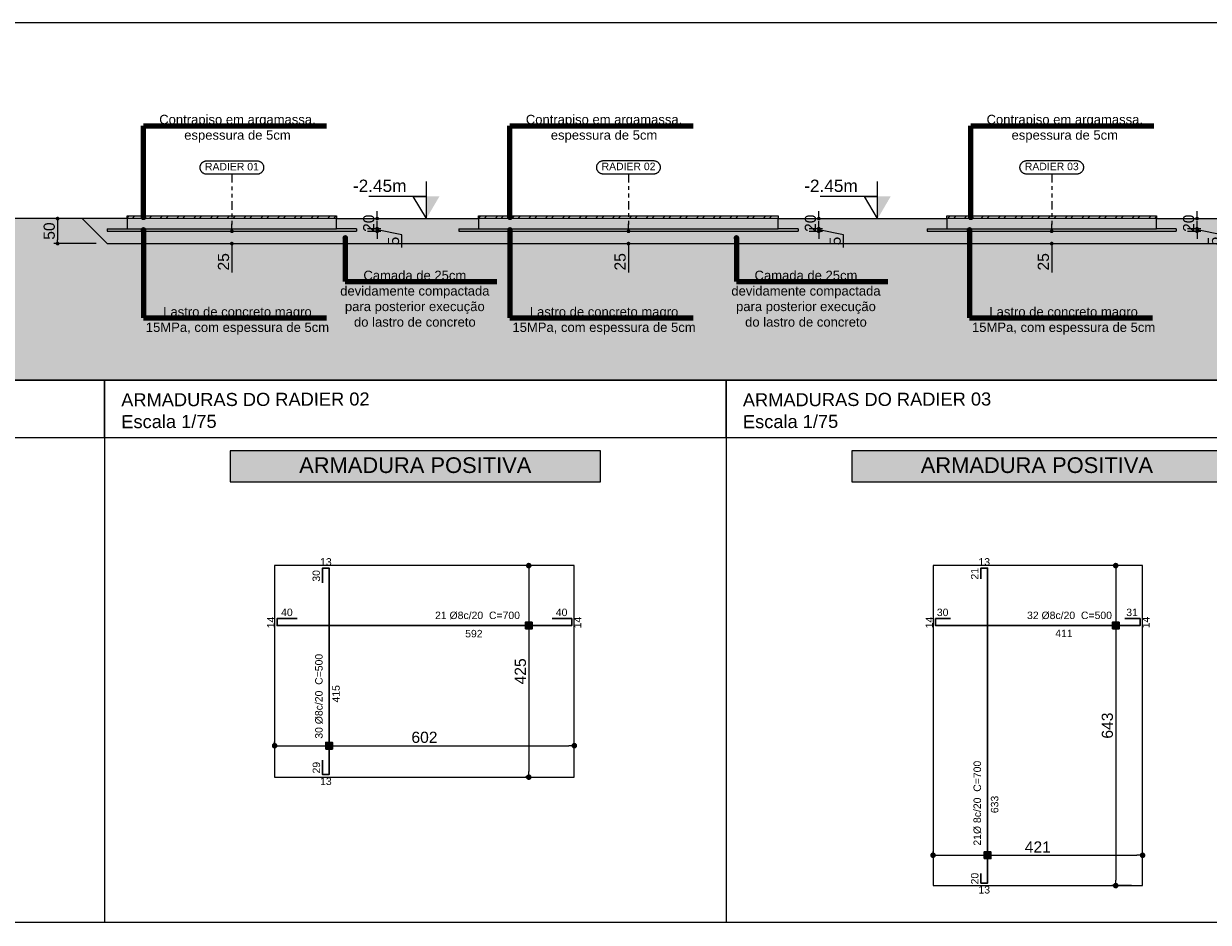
# Model space of a CAD drawing. Header units: millimetres. Extents: x 83 to 471, y -739 to 93.
# Tile 156 of 185: x 111 to 143, y -66 to -42. Entities that reach past the tile are written whole.
import ezdxf
from ezdxf.enums import TextEntityAlignment as Align

# ---------------------------------------------------------------- set-up
doc = ezdxf.new("R2010")
doc.units = ezdxf.units.MM
doc.linetypes.add('CYPE_RAYAPUNTOPUNTO', pattern=[0.45, 0.225, -0.075, 0, -0.075, 0, -0.075])
for name, color, linetype, lineweight in [('.', 7, 'Continuous', 5), ('__MAGNUS.Cota', 30, 'Continuous', 9), ('CORTE - RAMPA', 7, 'Continuous', 0), ('CORTE_COTAS_DAS_PLANTAS', 7, 'Continuous', 9), ('COTAS', 250, 'Continuous', 5), ('FUN_COTAS', 7, 'Continuous', 0), ('FUN_DES_ARMADURAS', 7, 'Continuous', 0), ('FUN_GEOMETRIA', 7, 'Continuous', 0), ('FUN_TXT_ARMADURAS', 7, 'Continuous', 0), ('LJ_HATCH', 7, 'Continuous', 0), ('PECA_COMPLETA', 7, 'Continuous', 0)]:
    doc.layers.add(name, color=color, linetype=linetype, lineweight=lineweight)
doc.layers.add('PGCR_Arq_TEXTO', color=7, linetype='Continuous')
doc.layers.add('Selo', color=7, linetype='Continuous')
doc.styles.add('Arial', font='arial.ttf')
doc.dimstyles.new('Copy of UM_75.000000', dxfattribs={"dimtxt": 0.3, "dimasz": 0.15, "dimexe": 0.1, "dimexo": 0.3, "dimgap": 0.07, "dimtad": 1, "dimdec": 0, "dimlfac": 75, "dimzin": 0, "dimdsep": 46, "dimtxsty": 'Arial', "dimblk": 'DOT', "dimcen": 0.09, "dimdle": 0.1, "dimclrd": 30, "dimclre": 30, "dimclrt": 7, "dimadec": 1, "dimazin": 2, "dimtfac": 1, "dimtdec": 0, "dimtofl": 0, "dimtmove": 0, "dimatfit": 3, "dimldrblk": 'DOT', "dimfxl": 1, "dimtolj": 1, "dimarcsym": 0})

# ---------------------------------------------------------------- blocks, each defined once
blk = doc.blocks.new('_DOT')
at = {"layer": '__MAGNUS.Cota', "linetype": 'ByBlock'}
blk.add_line((-0.5, 0), (-1, 0), dxfattribs=at)
at = {"layer": '__MAGNUS.Cota', "linetype": 'ByBlock', "const_width": 0.5}
blk.add_lwpolyline([(-0.25, 0, 1), (0.25, 0, 1)], format="xyb", close=True, dxfattribs=at)
blk = doc.blocks.new('*D645')
at = {"layer": 'COTAS', "color": 30, "lineweight": -2}
for p, q in [((112.388, -47.615), (111.926, -47.615)), ((112.026, -47.715), (112.026, -48.185)), ((113.058, -48.285), (111.926, -48.285))]:
    blk.add_line(p, q, dxfattribs=at)
at = {"layer": 'Defpoints', "color": 0}
for p in [(112.688, -47.615), (112.026, -48.285), (113.358, -48.285)]:
    blk.add_point(p, dxfattribs=at)
at = {"layer": 'COTAS', "color": 30, "linetype": 'ByBlock', "lineweight": -2, "xscale": 0.1, "yscale": 0.1, "zscale": 0.1}
for p, rotation in [((112.026, -47.615), 90), ((112.026, -48.285), 270)]:
    blk.add_blockref('_DOT', p, dxfattribs=dict(at, rotation=rotation))
at = {"layer": 'COTAS', "color": 7, "insert": (111.803, -47.95), "char_height": 0.3, "attachment_point": 5, "rotation": 90, "style": 'Arial'}
blk.add_mtext('\\A1;50', dxfattribs=at)
blk = doc.blocks.new('*D651')
at = {"layer": 'COTAS', "color": 30, "lineweight": -2}
for p, q in [((120.334, -47.615), (120.689, -47.615)), ((120.589, -47.515), (120.589, -47.415)), ((120.334, -47.885), (120.689, -47.885)), ((120.589, -47.985), (120.589, -48.085))]:
    blk.add_line(p, q, dxfattribs=at)
at = {"layer": 'Defpoints', "color": 0}
for p in [(120.034, -47.615), (120.589, -47.615), (120.034, -47.885)]:
    blk.add_point(p, dxfattribs=at)
at = {"layer": 'COTAS', "color": 30, "linetype": 'ByBlock', "lineweight": -2, "xscale": 0.1, "yscale": 0.1, "zscale": 0.1}
for p, rotation in [((120.589, -47.615), 270), ((120.589, -47.885), 90)]:
    blk.add_blockref('_DOT', p, dxfattribs=dict(at, rotation=rotation))
at = {"layer": 'COTAS', "color": 7, "insert": (120.366, -47.74), "char_height": 0.3, "attachment_point": 5, "rotation": 90, "style": 'Arial'}
blk.add_mtext('\\A1;20', dxfattribs=at)
blk = doc.blocks.new('DOT')
at = {"color": 0, "linetype": 'ByBlock'}
blk.add_line((-0.5, 0), (-1, 0), dxfattribs=at)
at = {"color": 0, "linetype": 'ByBlock', "const_width": 0.5}
blk.add_lwpolyline([(-0.25, 0, 1), (0.25, 0, 1)], format="xyb", close=True, dxfattribs=at)
blk = doc.blocks.new('*D652')
at = {"layer": 'COTAS', "color": 30, "lineweight": -2}
for p, q in [((116.696, -47.855), (116.696, -47.755)), ((116.396, -47.955), (116.596, -47.955)), ((116.396, -48.285), (116.596, -48.285)), ((116.696, -48.385), (116.696, -49.062))]:
    blk.add_line(p, q, dxfattribs=at)
at = {"layer": 'Defpoints', "color": 0}
for p in [(116.696, -47.955), (116.696, -48.285), (116.696, -48.285)]:
    blk.add_point(p, dxfattribs=at)
at = {"layer": 'COTAS', "color": 30, "linetype": 'ByBlock', "lineweight": -2, "xscale": 0.1, "yscale": 0.1, "zscale": 0.1}
for p, rotation in [((116.696, -47.955), 270), ((116.696, -48.285), 90)]:
    blk.add_blockref('_DOT', p, dxfattribs=dict(at, rotation=rotation))
at = {"layer": 'COTAS', "color": 7, "insert": (116.473, -48.774), "char_height": 0.3, "attachment_point": 5, "rotation": 90, "style": 'Arial'}
blk.add_mtext('\\A1;25', dxfattribs=at)
blk = doc.blocks.new('*D653')
at = {"layer": 'COTAS', "color": 30, "lineweight": -2}
for p, q in [((120.334, -47.885), (120.689, -47.885)), ((120.589, -47.785), (120.589, -47.685)), ((120.589, -47.885), (120.589, -47.955)), ((121.252, -48.048), (120.589, -47.92)), ((120.334, -47.955), (120.689, -47.955)), ((120.589, -48.055), (120.589, -48.155)), ((121.252, -48.387), (121.252, -48.048))]:
    blk.add_line(p, q, dxfattribs=at)
at = {"layer": 'Defpoints', "color": 0}
for p in [(120.034, -47.885), (120.034, -47.955), (120.589, -47.955)]:
    blk.add_point(p, dxfattribs=at)
at = {"layer": 'COTAS', "color": 30, "linetype": 'ByBlock', "lineweight": -2, "xscale": 0.1, "yscale": 0.1, "zscale": 0.1}
for p, rotation in [((120.589, -47.885), 270), ((120.589, -47.955), 90)]:
    blk.add_blockref('_DOT', p, dxfattribs=dict(at, rotation=rotation))
at = {"layer": 'COTAS', "color": 7, "insert": (121.029, -48.218), "char_height": 0.3, "attachment_point": 5, "rotation": 90, "style": 'Arial'}
blk.add_mtext('\\A1;5', dxfattribs=at)
blk = doc.blocks.new('*D654')
at = {"layer": 'COTAS', "color": 30, "lineweight": -2}
for p, q in [((132.169, -47.615), (132.524, -47.615)), ((132.424, -47.515), (132.424, -47.415)), ((132.169, -47.885), (132.524, -47.885)), ((132.424, -47.985), (132.424, -48.085))]:
    blk.add_line(p, q, dxfattribs=at)
at = {"layer": 'Defpoints', "color": 0}
for p in [(131.869, -47.615), (132.424, -47.615), (131.869, -47.885)]:
    blk.add_point(p, dxfattribs=at)
at = {"layer": 'COTAS', "color": 30, "linetype": 'ByBlock', "lineweight": -2, "xscale": 0.1, "yscale": 0.1, "zscale": 0.1}
for p, rotation in [((132.424, -47.615), 270), ((132.424, -47.885), 90)]:
    blk.add_blockref('_DOT', p, dxfattribs=dict(at, rotation=rotation))
at = {"layer": 'COTAS', "color": 7, "insert": (132.201, -47.74), "char_height": 0.3, "attachment_point": 5, "rotation": 90, "style": 'Arial'}
blk.add_mtext('\\A1;20', dxfattribs=at)
blk = doc.blocks.new('*D655')
at = {"layer": 'COTAS', "color": 30, "lineweight": -2}
for p, q in [((132.169, -47.885), (132.524, -47.885)), ((132.424, -47.785), (132.424, -47.685)), ((132.424, -47.885), (132.424, -47.955)), ((133.087, -48.048), (132.424, -47.92)), ((132.169, -47.955), (132.524, -47.955)), ((132.424, -48.055), (132.424, -48.155)), ((133.087, -48.387), (133.087, -48.048))]:
    blk.add_line(p, q, dxfattribs=at)
at = {"layer": 'Defpoints', "color": 0}
for p in [(131.869, -47.885), (131.869, -47.955), (132.424, -47.955)]:
    blk.add_point(p, dxfattribs=at)
at = {"layer": 'COTAS', "color": 30, "linetype": 'ByBlock', "lineweight": -2, "xscale": 0.1, "yscale": 0.1, "zscale": 0.1}
for p, rotation in [((132.424, -47.885), 270), ((132.424, -47.955), 90)]:
    blk.add_blockref('_DOT', p, dxfattribs=dict(at, rotation=rotation))
at = {"layer": 'COTAS', "color": 7, "insert": (132.864, -48.218), "char_height": 0.3, "attachment_point": 5, "rotation": 90, "style": 'Arial'}
blk.add_mtext('\\A1;5', dxfattribs=at)
blk = doc.blocks.new('*D656')
at = {"layer": 'COTAS', "color": 30, "lineweight": -2}
for p, q in [((142.304, -47.615), (142.659, -47.615)), ((142.559, -47.515), (142.559, -47.415)), ((142.304, -47.885), (142.659, -47.885)), ((142.559, -47.985), (142.559, -48.085))]:
    blk.add_line(p, q, dxfattribs=at)
at = {"layer": 'Defpoints', "color": 0}
for p in [(142.004, -47.615), (142.559, -47.615), (142.004, -47.885)]:
    blk.add_point(p, dxfattribs=at)
at = {"layer": 'COTAS', "color": 30, "linetype": 'ByBlock', "lineweight": -2, "xscale": 0.1, "yscale": 0.1, "zscale": 0.1}
for p, rotation in [((142.559, -47.615), 270), ((142.559, -47.885), 90)]:
    blk.add_blockref('_DOT', p, dxfattribs=dict(at, rotation=rotation))
at = {"layer": 'COTAS', "color": 7, "insert": (142.336, -47.74), "char_height": 0.3, "attachment_point": 5, "rotation": 90, "style": 'Arial'}
blk.add_mtext('\\A1;20', dxfattribs=at)
blk = doc.blocks.new('*D657')
at = {"layer": 'COTAS', "color": 30, "lineweight": -2}
for p, q in [((142.304, -47.885), (142.659, -47.885)), ((142.559, -47.785), (142.559, -47.685)), ((142.559, -47.885), (142.559, -47.955)), ((143.222, -48.048), (142.559, -47.92)), ((142.304, -47.955), (142.659, -47.955)), ((142.559, -48.055), (142.559, -48.155)), ((143.222, -48.387), (143.222, -48.048))]:
    blk.add_line(p, q, dxfattribs=at)
at = {"layer": 'Defpoints', "color": 0}
for p in [(142.004, -47.885), (142.004, -47.955), (142.559, -47.955)]:
    blk.add_point(p, dxfattribs=at)
at = {"layer": 'COTAS', "color": 30, "linetype": 'ByBlock', "lineweight": -2, "xscale": 0.1, "yscale": 0.1, "zscale": 0.1}
for p, rotation in [((142.559, -47.885), 270), ((142.559, -47.955), 90)]:
    blk.add_blockref('_DOT', p, dxfattribs=dict(at, rotation=rotation))
at = {"layer": 'COTAS', "color": 7, "insert": (142.999, -48.218), "char_height": 0.3, "attachment_point": 5, "rotation": 90, "style": 'Arial'}
blk.add_mtext('\\A1;5', dxfattribs=at)
blk = doc.blocks.new('*D660')
at = {"layer": 'COTAS', "color": 30, "lineweight": -2}
for p, q in [((127.324, -47.855), (127.324, -47.755)), ((127.024, -47.955), (127.224, -47.955)), ((127.024, -48.285), (127.224, -48.285)), ((127.324, -48.385), (127.324, -49.062))]:
    blk.add_line(p, q, dxfattribs=at)
at = {"layer": 'Defpoints', "color": 0}
for p in [(127.324, -47.955), (127.324, -48.285), (127.324, -48.285)]:
    blk.add_point(p, dxfattribs=at)
at = {"layer": 'COTAS', "color": 30, "linetype": 'ByBlock', "lineweight": -2, "xscale": 0.1, "yscale": 0.1, "zscale": 0.1}
for p, rotation in [((127.324, -47.955), 270), ((127.324, -48.285), 90)]:
    blk.add_blockref('_DOT', p, dxfattribs=dict(at, rotation=rotation))
at = {"layer": 'COTAS', "color": 7, "insert": (127.101, -48.774), "char_height": 0.3, "attachment_point": 5, "rotation": 90, "style": 'Arial'}
blk.add_mtext('\\A1;25', dxfattribs=at)
blk = doc.blocks.new('*D661')
at = {"layer": 'COTAS', "color": 30, "lineweight": -2}
for p, q in [((138.666, -47.855), (138.666, -47.755)), ((138.366, -47.955), (138.566, -47.955)), ((138.366, -48.285), (138.566, -48.285)), ((138.666, -48.385), (138.666, -49.062))]:
    blk.add_line(p, q, dxfattribs=at)
at = {"layer": 'Defpoints', "color": 0}
for p in [(138.666, -47.955), (138.666, -48.285), (138.666, -48.285)]:
    blk.add_point(p, dxfattribs=at)
at = {"layer": 'COTAS', "color": 30, "linetype": 'ByBlock', "lineweight": -2, "xscale": 0.1, "yscale": 0.1, "zscale": 0.1}
for p, rotation in [((138.666, -47.955), 270), ((138.666, -48.285), 90)]:
    blk.add_blockref('_DOT', p, dxfattribs=dict(at, rotation=rotation))
at = {"layer": 'COTAS', "color": 7, "insert": (138.443, -48.774), "char_height": 0.3, "attachment_point": 5, "rotation": 90, "style": 'Arial'}
blk.add_mtext('\\A1;25', dxfattribs=at)
blk = doc.blocks.new('*D1471')
at = {"layer": 'COTAS', "color": 30, "lineweight": -2}
for p, q in [((2.508, 8.578), (1.988, 8.578)), ((2.088, 8.428), (2.088, 0.15)), ((2.508, 0), (1.988, 0))]:
    blk.add_line(p, q, dxfattribs=at)
at = {"layer": 'Defpoints', "color": 0}
for p in [(2.808, 8.578), (2.088, 0), (2.808, 0)]:
    blk.add_point(p, dxfattribs=at)
at = {"layer": 'COTAS', "color": 30, "linetype": 'ByBlock', "lineweight": -2, "xscale": 0.15, "yscale": 0.15, "zscale": 0.15}
for p, rotation in [((2.088, 8.578), 90), ((2.088, 0), 270)]:
    blk.add_blockref('_DOT', p, dxfattribs=dict(at, rotation=rotation))
at = {"layer": 'COTAS', "color": 7, "insert": (1.865, 4.289), "char_height": 0.3, "attachment_point": 5, "rotation": 90, "style": 'Arial'}
blk.add_mtext('\\A1;643', dxfattribs=at)
blk = doc.blocks.new('*D1472')
at = {"layer": 'COTAS', "color": 30, "lineweight": -2}
for p, q in [((-2.808, 0.791), (-2.808, 0.914)), ((-2.658, 0.814), (2.658, 0.814)), ((2.808, 0.791), (2.808, 0.914))]:
    blk.add_line(p, q, dxfattribs=at)
at = {"layer": 'Defpoints', "color": 0}
for p in [(2.808, 0.814), (-2.808, 0.491), (2.808, 0.491)]:
    blk.add_point(p, dxfattribs=at)
at = {"layer": 'COTAS', "color": 30, "linetype": 'ByBlock', "lineweight": -2, "xscale": 0.15, "yscale": 0.15, "zscale": 0.15, "rotation": 180}
blk.add_blockref('_DOT', (-2.808, 0.814), dxfattribs=at)
at = {"layer": 'COTAS', "color": 30, "linetype": 'ByBlock', "lineweight": -2, "xscale": 0.15, "yscale": 0.15, "zscale": 0.15}
blk.add_blockref('_DOT', (2.808, 0.814), dxfattribs=at)
at = {"layer": 'COTAS', "color": 7, "insert": (0, 1.035), "char_height": 0.3, "attachment_point": 5, "style": 'Arial'}
blk.add_mtext('\\A1;421', dxfattribs=at)
blk = doc.blocks.new('ponto')
at = {"layer": 'COTAS'}
h = blk.add_hatch(color=1, dxfattribs=at)
h.dxf.hatch_style = 1
h.paths.add_polyline_path([(-0.075, -0.075), (0.075, -0.075), (0.075, 0.075), (-0.075, 0.075)])
at = {"layer": 'COTAS', "color": 1, "lineweight": 30}
blk.add_lwpolyline([(-0.075, -0.075), (0.075, -0.075), (0.075, 0.075), (-0.075, 0.075)], close=True, dxfattribs=at)
blk = doc.blocks.new('*D669')
at = {"layer": 'COTAS', "color": 30, "lineweight": -2}
for p, q in [((124.647, -56.917), (124.552, -56.917)), ((124.652, -57.067), (124.652, -62.437)), ((124.647, -62.587), (124.552, -62.587))]:
    blk.add_line(p, q, dxfattribs=at)
at = {"layer": 'Defpoints', "color": 0}
for p in [(124.947, -56.917), (124.652, -62.587), (124.947, -62.587)]:
    blk.add_point(p, dxfattribs=at)
at = {"layer": 'COTAS', "color": 30, "linetype": 'ByBlock', "lineweight": -2, "xscale": 0.15, "yscale": 0.15, "zscale": 0.15}
for p, rotation in [((124.652, -56.917), 90), ((124.652, -62.587), 270)]:
    blk.add_blockref('_DOT', p, dxfattribs=dict(at, rotation=rotation))
at = {"layer": 'COTAS', "color": 7, "insert": (124.428, -59.752), "char_height": 0.3, "attachment_point": 5, "rotation": 90, "style": 'Arial'}
blk.add_mtext('\\A1;425', dxfattribs=at)
blk = doc.blocks.new('*D670')
at = {"layer": 'COTAS', "color": 30, "lineweight": -2}
for p, q in [((117.842, -61.733), (117.842, -61.644)), ((117.992, -61.744), (125.723, -61.744)), ((125.873, -61.733), (125.873, -61.644))]:
    blk.add_line(p, q, dxfattribs=at)
at = {"layer": 'Defpoints', "color": 0}
for p in [(125.873, -61.744), (117.842, -62.033), (125.873, -62.033)]:
    blk.add_point(p, dxfattribs=at)
at = {"layer": 'COTAS', "color": 30, "linetype": 'ByBlock', "lineweight": -2, "xscale": 0.15, "yscale": 0.15, "zscale": 0.15, "rotation": 180}
blk.add_blockref('_DOT', (117.842, -61.744), dxfattribs=at)
at = {"layer": 'COTAS', "color": 30, "linetype": 'ByBlock', "lineweight": -2, "xscale": 0.15, "yscale": 0.15, "zscale": 0.15}
blk.add_blockref('_DOT', (125.873, -61.744), dxfattribs=at)
at = {"layer": 'COTAS', "color": 7, "insert": (121.857, -61.521), "char_height": 0.3, "attachment_point": 5, "style": 'Arial'}
blk.add_mtext('\\A1;602', dxfattribs=at)
blk = doc.blocks.new('r01')
at = {"layer": 'FUN_DES_ARMADURAS', "lineweight": 30}
for points in [[(-1.525, 0.328), (-1.525, 0.068), (-1.348, 0.068), (-1.348, 8.51), (-1.525, 8.51), (-1.525, 8.227)], [(-2.34, 7.157), (-2.74, 7.157), (-2.74, 6.97), (2.74, 6.97), (2.74, 7.157), (2.33, 7.157)]]:
    blk.add_lwpolyline(points, dxfattribs=at)
at = {"layer": 'COTAS', "xscale": 1.2, "yscale": 1.2, "zscale": 1.2}
for p in [(2.088, 6.97), (-1.348, 0.814)]:
    blk.add_blockref('ponto', p, dxfattribs=at)
at = {"layer": 'FUN_TXT_ARMADURAS', "style": 'Arial'}
for s, p in [('13', (-1.435, 8.578)), ('30', (-2.55, 7.225)), ('31', (2.526, 7.225)), ('411', (0.701, 6.661)), ('13', (-1.435, -0.211))]:
    blk.add_text(s, height=0.2, dxfattribs=at).set_placement(p, align=Align.CENTER)
for s, p in [('21', (-1.59, 8.359)), ('14', (-2.809, 7.054)), ('14', (2.995, 7.054)), ('633', (-1.058, 2.176)), ('20', (-1.59, 0.189))]:
    blk.add_text(s, height=0.2, rotation=90, dxfattribs=at).set_placement(p, align=Align.CENTER)
blk.add_text('32 %%c8c/20  C=500', height=0.2, dxfattribs=at).set_placement((-0.288, 7.145))
blk.add_text('21%%c 8c/20  C=700', height=0.2, rotation=90, dxfattribs=at).set_placement((-1.523, 1.072))
at = {"layer": 'COTAS'}
dim = blk.add_linear_dim(base=(2.088, 0), p1=(2.808, 8.578), p2=(2.808, 0), angle=90, dimstyle='Copy of UM_75.000000', dxfattribs=at)
dim.commit()
dim.dimension.update_dxf_attribs({"geometry": '*D1471', "text_midpoint": (1.865, 4.289)})
dim = blk.add_linear_dim(base=(2.808, 0.814), p1=(-2.808, 0.491), p2=(2.808, 0.491), dimstyle='Copy of UM_75.000000', dxfattribs=at)
dim.commit()
dim.dimension.update_dxf_attribs({"geometry": '*D1472', "text_midpoint": (0, 1.035)})

msp = doc.modelspace()

# ---------------------------------------------------------------- hatches: boundary and pattern name
at = {"layer": '.', "true_color": 0x939598}
h = msp.add_hatch(dxfattribs=at)
h.set_pattern_fill('EARTH', color=252, scale=0.1)
h.paths.add_polyline_path([(105.97787, -48.3957), (105.72432, -48.3957), (105.72432, -48.01527), (96.62457, -48.01527), (96.62457, -51.94834), (163.25419, -51.94834), (163.25419, -47.61527), (156.43349, -47.61527), (155.76349, -48.28527), (113.35785, -48.28527), (112.68785, -47.61527), (105.97787, -47.61527), (105.97787, -48.3957)], is_closed=False)
h.paths.add_polyline_path([(194.51797, -47.61527), (183.20898, -47.61527), (183.20898, -49.21527), (183.74098, -49.21527), (183.74098, -49.68527), (182.40698, -49.68527), (182.40698, -49.21527), (182.93898, -49.21527), (182.93898, -47.61527), (175.1783, -47.61527), (175.1783, -49.21527), (175.7103, -49.21527), (175.7103, -49.68527), (174.3763, -49.68527), (174.3763, -49.21527), (174.9083, -49.21527), (174.9083, -47.61527), (163.25419, -47.61527), (163.25419, -51.94834), (194.51797, -51.94834), (194.51797, -47.61527)], is_closed=False)
h.paths.add_polyline_path([(111.49957, -48.23963), (111.49957, -47.66091), (112.10592, -47.66091), (112.10592, -48.23963)], flags=24)
h.paths.add_polyline_path([(156.57135, -48.23963), (156.57135, -47.66091), (157.1777, -47.66091), (157.1777, -48.23963)], flags=24)
h.paths.add_polyline_path([(116.16957, -49.06737), (116.16957, -48.48027), (116.77592, -48.48027), (116.77592, -49.06737)], flags=24)
h.paths.add_polyline_path([(120.7266, -48.39221), (120.7266, -48.0433), (121.33172, -48.0433), (121.33172, -48.39221)], flags=24)
h.paths.add_polyline_path([(132.5619, -48.39221), (132.5619, -48.0433), (133.16702, -48.0433), (133.16702, -48.39221)], flags=24)
h.paths.add_polyline_path([(142.69653, -48.39221), (142.69653, -48.0433), (143.30165, -48.0433), (143.30165, -48.39221)], flags=24)
h.paths.add_polyline_path([(147.3445, -48.39221), (147.3445, -48.0433), (147.94961, -48.0433), (147.94961, -48.39221)], flags=24)
h.paths.add_polyline_path([(126.7976, -49.06737), (126.7976, -48.48027), (127.40394, -48.48027), (127.40394, -49.06737)], flags=24)
h.paths.add_polyline_path([(138.1395, -49.06737), (138.1395, -48.48027), (138.74585, -48.48027), (138.74585, -49.06737)], flags=24)
h.paths.add_polyline_path([(151.89908, -49.06737), (151.89908, -48.48027), (152.50542, -48.48027), (152.50542, -49.06737)], flags=24)
h.paths.add_polyline_path([(172.95966, -49.00705), (172.95966, -48.22349), (173.566, -48.22349), (173.566, -49.00705)], flags=24)
h.paths.add_polyline_path([(183.83103, -49.00705), (183.83103, -48.22349), (184.43738, -48.22349), (184.43738, -49.00705)], flags=24)
h.paths.add_polyline_path([(145.26777, -48.88647), (149.36548, -48.88647), (149.36548, -50.64483), (145.26777, -50.64483)], flags=24)
h.paths.add_polyline_path([(130.03135, -48.88647), (134.12907, -48.88647), (134.12907, -50.64483), (130.03135, -50.64483)], flags=24)
h.paths.add_polyline_path([(114.35804, -49.86157), (119.33365, -49.86157), (119.33365, -50.84867), (114.35804, -50.84867)], flags=24)
h.paths.add_polyline_path([(124.18164, -49.86157), (129.15726, -49.86157), (129.15726, -50.84867), (124.18164, -50.84867)], flags=24)
h.paths.add_polyline_path([(136.49651, -49.86157), (141.47213, -49.86157), (141.47213, -50.84867), (136.49651, -50.84867)], flags=24)
h.paths.add_polyline_path([(153.84088, -49.86157), (158.81649, -49.86157), (158.81649, -50.84867), (153.84088, -50.84867)], flags=24)
h.paths.add_polyline_path([(176.50428, -50.36442), (181.4799, -50.36442), (181.4799, -51.35152), (176.50428, -51.35152)], flags=24)
h.paths.add_polyline_path([(119.55023, -48.88647), (123.64794, -48.88647), (123.64794, -50.64483), (119.55023, -50.64483)], flags=24)
at = {"layer": '.', "true_color": 0x760505}
h = msp.add_hatch(dxfattribs=at)
h.set_pattern_fill('EARTH', color=16, scale=0.05)
h.paths.add_polyline_path([(155.23349, -47.61527), (155.23349, -47.88527), (155.76349, -47.88527), (155.76349, -47.95527), (149.08735, -47.95527), (149.08735, -47.88527), (149.61735, -47.88527), (149.61735, -47.61527), (141.47392, -47.61527), (141.47392, -47.88527), (142.00392, -47.88527), (142.00392, -47.95527), (135.32778, -47.95527), (135.32778, -47.88527), (135.85778, -47.88527), (135.85778, -47.61527), (131.33928, -47.61527), (131.33928, -47.88527), (131.86928, -47.88527), (131.86928, -47.95527), (122.7786, -47.95527), (122.7786, -47.88527), (123.3086, -47.88527), (123.3086, -47.61527), (119.50399, -47.61527), (119.50399, -47.88527), (120.03399, -47.88527), (120.03399, -47.95527), (113.35785, -47.95527), (113.35785, -47.88527), (113.88785, -47.88527), (113.88785, -47.61527), (112.68785, -47.61527), (113.35785, -48.28527), (155.76349, -48.28527), (156.43349, -47.61527), (155.23349, -47.61527)], is_closed=False)
h.paths.add_polyline_path([(147.3445, -48.39221), (147.3445, -48.0433), (147.94961, -48.0433), (147.94961, -48.39221)], flags=9)
h.paths.add_polyline_path([(148.00594, -48.03172), (148.00594, -47.44788), (148.61229, -47.44788), (148.61229, -48.03172)], flags=9)
h.paths.add_polyline_path([(142.69653, -48.39221), (142.69653, -48.0433), (143.30165, -48.0433), (143.30165, -48.39221)], flags=9)
h.paths.add_polyline_path([(142.03263, -48.03172), (142.03263, -47.44788), (142.63898, -47.44788), (142.63898, -48.03172)], flags=9)
h.paths.add_polyline_path([(132.5619, -48.39221), (132.5619, -48.0433), (133.16702, -48.0433), (133.16702, -48.39221)], flags=9)
h.paths.add_polyline_path([(120.7266, -48.39221), (120.7266, -48.0433), (121.33172, -48.0433), (121.33172, -48.39221)], flags=9)
h.paths.add_polyline_path([(131.898, -48.03172), (131.898, -47.44788), (132.50434, -47.44788), (132.50434, -48.03172)], flags=9)
h.paths.add_polyline_path([(120.0627, -48.03172), (120.0627, -47.44788), (120.66905, -47.44788), (120.66905, -48.03172)], flags=9)
at = {"layer": '.', "true_color": 0x656565}
h = msp.add_hatch(color=251, dxfattribs=at)
h.dxf.hatch_style = 1
h.paths.add_polyline_path([(149.08735, -47.88527), (149.08735, -47.95527), (155.76349, -47.95527), (155.76349, -47.88527), (149.08735, -47.88527)], is_closed=False)
h.paths.add_polyline_path([(135.32778, -47.95527), (142.00392, -47.95527), (142.00392, -47.88527), (135.32778, -47.88527), (135.32778, -47.95527)], is_closed=False)
h.paths.add_polyline_path([(122.7786, -47.88527), (122.7786, -47.95527), (131.86928, -47.95527), (131.86928, -47.88527), (122.7786, -47.88527)], is_closed=False)
h.paths.add_polyline_path([(113.35785, -47.88527), (113.35785, -47.95527), (120.03399, -47.95527), (120.03399, -47.88527), (113.35785, -47.88527)], is_closed=False)
at = {"layer": 'COTAS'}
h = msp.add_hatch(color=256, dxfattribs=at)
h.dxf.hatch_style = 1
h.paths.add_polyline_path([(122.25875, -47.01887), (121.90853, -47.61527), (121.90853, -47.01887), (122.25875, -47.01887)])
h = msp.add_hatch(color=256, dxfattribs=at)
h.dxf.hatch_style = 1
h.paths.add_polyline_path([(134.35173, -47.01887), (134.00151, -47.61527), (134.00151, -47.01887), (134.35173, -47.01887)])
at = {"layer": 'COTAS', "lineweight": 0}
h = msp.add_hatch(dxfattribs=at)
h.set_pattern_fill('STEEL', color=256, scale=0.1)
h.set_pattern_definition([(45, (0, 0), (-0.2245064, 0.2245064), []), (45, (0, 0.15875), (-0.2245064, 0.2245064), [])])
h.paths.add_polyline_path([(113.88785, -47.61527), (116.69592, -47.61527), (116.69592, -47.54527), (113.88785, -47.54527), (113.88785, -47.61527)], is_closed=False)
h.paths.add_polyline_path([(119.50399, -47.54527), (116.69592, -47.54527), (116.69592, -47.61527), (119.50399, -47.61527), (119.50399, -47.54527)], is_closed=False)
h.paths.add_polyline_path([(127.32394, -47.61527), (127.32394, -47.54527), (123.3086, -47.54527), (123.3086, -47.61527), (127.32394, -47.61527)], is_closed=False)
h.paths.add_polyline_path([(131.33928, -47.61527), (131.33928, -47.54527), (127.32394, -47.54527), (127.32394, -47.61527), (131.33928, -47.61527)], is_closed=False)
h.paths.add_polyline_path([(138.66585, -47.54527), (135.85778, -47.54527), (135.85778, -47.61527), (138.66585, -47.61527), (138.66585, -47.54527)], is_closed=False)
h.paths.add_polyline_path([(141.47392, -47.61527), (141.47392, -47.54527), (138.66585, -47.54527), (138.66585, -47.61527), (141.47392, -47.61527)], is_closed=False)
h.paths.add_polyline_path([(155.23349, -47.54527), (152.42542, -47.54527), (152.42542, -47.61527), (155.23349, -47.61527), (155.23349, -47.54527)], is_closed=False)
h.paths.add_polyline_path([(152.42542, -47.61527), (152.42542, -47.54527), (149.61735, -47.54527), (149.61735, -47.61527), (152.42542, -47.61527)], is_closed=False)
at = {"layer": 'LJ_HATCH', "true_color": 0xf9e3fc}
h = msp.add_hatch(color=7, dxfattribs=at)
h.dxf.hatch_style = 1
h.paths.add_polyline_path([(119.50399, -47.88527), (119.50399, -47.61527), (113.88785, -47.61527), (113.88785, -47.88527), (119.50399, -47.88527)], is_closed=False)
h.paths.add_polyline_path([(123.3086, -47.88527), (131.33928, -47.88527), (131.33928, -47.61527), (123.3086, -47.61527), (123.3086, -47.88527)], is_closed=False)
h.paths.add_polyline_path([(135.85778, -47.88527), (141.47392, -47.88527), (141.47392, -47.61527), (135.85778, -47.61527), (135.85778, -47.88527)], is_closed=False)
h.paths.add_polyline_path([(149.61735, -47.88527), (155.23349, -47.88527), (155.23349, -47.61527), (149.61735, -47.61527), (149.61735, -47.88527)], is_closed=False)
at = {"layer": 'Selo', "true_color": 0xecffb3}
h = msp.add_hatch(color=61, dxfattribs=at)
h.dxf.hatch_style = 1
h.paths.add_polyline_path([(116.64902, -54.67395), (126.57234, -54.67395), (126.57234, -53.83594), (116.64902, -53.83594)])
h = msp.add_hatch(color=61, dxfattribs=at)
h.dxf.hatch_style = 1
h.paths.add_polyline_path([(133.30643, -54.67395), (143.22974, -54.67395), (143.22974, -53.83594), (133.30643, -53.83594)])

# ---------------------------------------------------------------- linework, layer by layer
at = {"linetype": 'CYPE_RAYAPUNTOPUNTO'}
for p, q in [((116.69592, -46.42687), (116.69592, -47.88027)), ((127.32394, -46.42187), (127.32394, -47.87527)), ((138.66585, -46.42187), (138.66585, -47.87527))]:
    msp.add_line(p, q, dxfattribs=at)
for p, q in [((113.88785, -47.61527), (105.97787, -47.61527)), ((113.35785, -48.28527), (112.68785, -47.61527)), ((119.50399, -47.61527), (123.3086, -47.61527)), ((131.33928, -47.61527), (135.85778, -47.61527)), ((141.47392, -47.61527), (149.61735, -47.61527)), ((113.35785, -47.88527), (113.35785, -47.95527)), ((113.35785, -47.88527), (113.88785, -47.88527)), ((120.03399, -47.88527), (119.50399, -47.88527)), ((120.03399, -47.88527), (120.03399, -47.95527)), ((122.7786, -47.88527), (122.7786, -47.95527)), ((122.7786, -47.88527), (123.3086, -47.88527)), ((131.86928, -47.88527), (131.33928, -47.88527)), ((131.86928, -47.88527), (131.86928, -47.95527)), ((131.86928, -47.88527), (131.86928, -47.95527)), ((135.32778, -47.88527), (135.32778, -47.95527)), ((135.32778, -47.88527), (135.85778, -47.88527)), ((142.00392, -47.88527), (141.47392, -47.88527)), ((142.00392, -47.88527), (142.00392, -47.95527)), ((142.00392, -47.88527), (142.00392, -47.95527)), ((113.35785, -47.95527), (120.03399, -47.95527)), ((122.7786, -47.95527), (131.86928, -47.95527)), ((135.32778, -47.95527), (142.00392, -47.95527)), ((113.35785, -48.28527), (155.76349, -48.28527)), ((163.25419, -51.94834), (96.62457, -51.94834)), ((113.28198, -51.94834), (113.28198, -66.47831)), ((129.93938, -51.94834), (129.93938, -66.47831)), ((96.62457, -66.47831), (163.25419, -66.47831))]:
    msp.add_line(p, q)
for points in [[(117.36746, -46.06687), (117.37949, -46.06727), (117.39146, -46.06847), (117.40332, -46.07047), (117.41502, -46.07326), (117.42651, -46.07683), (117.43773, -46.08115), (117.44865, -46.08621), (117.4592, -46.09199), (117.46934, -46.09847), (117.47902, -46.1056), (117.48821, -46.11337), (117.49685, -46.12173), (117.50492, -46.13065), (117.51238, -46.14009), (117.51919, -46.15001), (117.52532, -46.16036), (117.53074, -46.1711), (117.53544, -46.18217), (117.53938, -46.19354), (117.54256, -46.20514), (117.54496, -46.21693), (117.54656, -46.22885), (117.54736, -46.24085), (117.54736, -46.25288), (117.54656, -46.26488), (117.54496, -46.27681), (117.54256, -46.28859), (117.53938, -46.3002), (117.53544, -46.31156), (117.53074, -46.32263), (117.52532, -46.33337), (117.51919, -46.34372), (117.51238, -46.35364), (117.50492, -46.36308), (117.49685, -46.372), (117.48821, -46.38036), (117.47902, -46.38813), (117.46934, -46.39527), (117.4592, -46.40174), (117.44865, -46.40752), (117.43773, -46.41258), (117.42651, -46.41691), (117.41502, -46.42047), (117.40332, -46.42326), (117.39146, -46.42526), (117.37949, -46.42646), (117.36746, -46.42687), (116.02437, -46.42687), (116.01234, -46.42646), (116.00037, -46.42526), (115.98851, -46.42326), (115.97681, -46.42047), (115.96532, -46.41691), (115.9541, -46.41258), (115.94318, -46.40752), (115.93264, -46.40174), (115.9225, -46.39527), (115.91281, -46.38813), (115.90363, -46.38036), (115.89498, -46.372), (115.88691, -46.36308), (115.87945, -46.35364), (115.87265, -46.34372), (115.86652, -46.33337), (115.86109, -46.32263), (115.85639, -46.31156), (115.85245, -46.3002), (115.84927, -46.28859), (115.84687, -46.27681), (115.84527, -46.26488), (115.84447, -46.25288), (115.84447, -46.24085), (115.84527, -46.22885), (115.84687, -46.21693), (115.84927, -46.20514), (115.85245, -46.19354), (115.85639, -46.18217), (115.86109, -46.1711), (115.86652, -46.16036), (115.87265, -46.15001), (115.87945, -46.14009), (115.88691, -46.13065), (115.89498, -46.12173), (115.90363, -46.11337), (115.91281, -46.1056), (115.9225, -46.09847), (115.93264, -46.09199), (115.94318, -46.08621), (115.9541, -46.08115), (115.96532, -46.07683), (115.97681, -46.07326), (115.98851, -46.07047), (116.00037, -46.06847), (116.01234, -46.06727), (116.02437, -46.06687), (117.36746, -46.06687)], [(127.99549, -46.06187), (128.00752, -46.06227), (128.01948, -46.06347), (128.03135, -46.06547), (128.04305, -46.06826), (128.05454, -46.07183), (128.06576, -46.07615), (128.07667, -46.08121), (128.08722, -46.08699), (128.09736, -46.09347), (128.10705, -46.1006), (128.11623, -46.10837), (128.12488, -46.11673), (128.13295, -46.12565), (128.14041, -46.13509), (128.14721, -46.14501), (128.15334, -46.15536), (128.15877, -46.1661), (128.16347, -46.17717), (128.16741, -46.18854), (128.17059, -46.20014), (128.17299, -46.21193), (128.17459, -46.22385), (128.17539, -46.23585), (128.17539, -46.24788), (128.17459, -46.25988), (128.17299, -46.27181), (128.17059, -46.28359), (128.16741, -46.2952), (128.16347, -46.30656), (128.15877, -46.31763), (128.15334, -46.32837), (128.14721, -46.33872), (128.14041, -46.34864), (128.13295, -46.35808), (128.12488, -46.367), (128.11623, -46.37536), (128.10705, -46.38313), (128.09736, -46.39027), (128.08722, -46.39674), (128.07667, -46.40252), (128.06576, -46.40758), (128.05454, -46.41191), (128.04305, -46.41547), (128.03135, -46.41826), (128.01948, -46.42026), (128.00752, -46.42146), (127.99549, -46.42187), (126.65239, -46.42187), (126.64037, -46.42146), (126.6284, -46.42026), (126.61654, -46.41826), (126.60484, -46.41547), (126.59335, -46.41191), (126.58212, -46.40758), (126.57121, -46.40252), (126.56066, -46.39674), (126.55052, -46.39027), (126.54084, -46.38313), (126.53165, -46.37536), (126.52301, -46.367), (126.51494, -46.35808), (126.50748, -46.34864), (126.50067, -46.33872), (126.49454, -46.32837), (126.48912, -46.31763), (126.48442, -46.30656), (126.48048, -46.2952), (126.4773, -46.28359), (126.4749, -46.27181), (126.4733, -46.25988), (126.47249, -46.24788), (126.47249, -46.23585), (126.4733, -46.22385), (126.4749, -46.21193), (126.4773, -46.20014), (126.48048, -46.18854), (126.48442, -46.17717), (126.48912, -46.1661), (126.49454, -46.15536), (126.50067, -46.14501), (126.50748, -46.13509), (126.51494, -46.12565), (126.52301, -46.11673), (126.53165, -46.10837), (126.54084, -46.1006), (126.55052, -46.09347), (126.56066, -46.08699), (126.57121, -46.08121), (126.58212, -46.07615), (126.59335, -46.07183), (126.60484, -46.06826), (126.61654, -46.06547), (126.6284, -46.06347), (126.64037, -46.06227), (126.65239, -46.06187), (127.99549, -46.06187)], [(139.33739, -46.06187), (139.34942, -46.06227), (139.36139, -46.06347), (139.37325, -46.06547), (139.38495, -46.06826), (139.39644, -46.07183), (139.40766, -46.07615), (139.41858, -46.08121), (139.42913, -46.08699), (139.43927, -46.09347), (139.44895, -46.1006), (139.45814, -46.10837), (139.46678, -46.11673), (139.47485, -46.12565), (139.48231, -46.13509), (139.48912, -46.14501), (139.49525, -46.15536), (139.50067, -46.1661), (139.50537, -46.17717), (139.50931, -46.18854), (139.51249, -46.20014), (139.51489, -46.21193), (139.51649, -46.22385), (139.51729, -46.23585), (139.51729, -46.24788), (139.51649, -46.25988), (139.51489, -46.27181), (139.51249, -46.28359), (139.50931, -46.2952), (139.50537, -46.30656), (139.50067, -46.31763), (139.49525, -46.32837), (139.48912, -46.33872), (139.48231, -46.34864), (139.47485, -46.35808), (139.46678, -46.367), (139.45814, -46.37536), (139.44895, -46.38313), (139.43927, -46.39027), (139.42913, -46.39674), (139.41858, -46.40252), (139.40766, -46.40758), (139.39644, -46.41191), (139.38495, -46.41547), (139.37325, -46.41826), (139.36139, -46.42026), (139.34942, -46.42146), (139.33739, -46.42187), (137.9943, -46.42187), (137.98227, -46.42146), (137.9703, -46.42026), (137.95844, -46.41826), (137.94674, -46.41547), (137.93525, -46.41191), (137.92403, -46.40758), (137.91311, -46.40252), (137.90257, -46.39674), (137.89243, -46.39027), (137.88274, -46.38313), (137.87355, -46.37536), (137.86491, -46.367), (137.85684, -46.35808), (137.84938, -46.34864), (137.84258, -46.33872), (137.83645, -46.32837), (137.83102, -46.31763), (137.82632, -46.30656), (137.82238, -46.2952), (137.8192, -46.28359), (137.8168, -46.27181), (137.8152, -46.25988), (137.8144, -46.24788), (137.8144, -46.23585), (137.8152, -46.22385), (137.8168, -46.21193), (137.8192, -46.20014), (137.82238, -46.18854), (137.82632, -46.17717), (137.83102, -46.1661), (137.83645, -46.15536), (137.84258, -46.14501), (137.84938, -46.13509), (137.85684, -46.12565), (137.86491, -46.11673), (137.87355, -46.10837), (137.88274, -46.1006), (137.89243, -46.09347), (137.90257, -46.08699), (137.91311, -46.08121), (137.92403, -46.07615), (137.93525, -46.07183), (137.94674, -46.06826), (137.95844, -46.06547), (137.9703, -46.06347), (137.98227, -46.06227), (137.9943, -46.06187), (139.33739, -46.06187)]]:
    msp.add_lwpolyline(points, close=True)
for p in [(113.28198, -51.94834), (129.93938, -51.94834)]:
    msp.add_point(p)
at = {"layer": 'COTAS'}
for p, q in [((121.90853, -47.61527), (121.90853, -46.62042)), ((134.00151, -47.61527), (134.00151, -46.62042)), ((121.90853, -47.01887), (120.36902, -47.01887)), ((121.90853, -47.61527), (121.55832, -47.01887)), ((121.55832, -47.01887), (121.90853, -47.01887)), ((134.00151, -47.01887), (132.46201, -47.01887)), ((134.00151, -47.61527), (133.6513, -47.01887)), ((133.6513, -47.01887), (134.00151, -47.01887)), ((113.88785, -47.61527), (113.88785, -47.54527)), ((113.88785, -47.54527), (119.50399, -47.54527)), ((119.50399, -47.54527), (119.50399, -47.61527)), ((123.3086, -47.61527), (123.3086, -47.54527)), ((123.3086, -47.54527), (131.33928, -47.54527)), ((131.33928, -47.54527), (131.33928, -47.61527)), ((135.85778, -47.61527), (135.85778, -47.54527)), ((135.85778, -47.54527), (141.47392, -47.54527)), ((141.47392, -47.54527), (141.47392, -47.61527))]:
    msp.add_line(p, q, dxfattribs=at)
at = {"layer": 'FUN_DES_ARMADURAS', "lineweight": 30}
for points in [[(119.12544, -62.12822), (119.12544, -62.51919), (119.30244, -62.51919), (119.30244, -56.98509), (119.12544, -56.98509), (119.12092, -57.38098)], [(136.76792, -65.16725), (136.76792, -65.42731), (136.94492, -65.42731), (136.94492, -56.98509), (136.76792, -56.98509), (136.76792, -57.26812)], [(118.44975, -58.33803), (117.9098, -58.33803), (117.9098, -58.52503), (125.80508, -58.52503), (125.80508, -58.33803), (125.27771, -58.33803)], [(135.95229, -58.33803), (135.55229, -58.33803), (135.55229, -58.52503), (141.03303, -58.52503), (141.03303, -58.33803), (140.62303, -58.33803)]]:
    msp.add_lwpolyline(points, dxfattribs=at)
at = {"layer": 'FUN_GEOMETRIA'}
for points in [[(125.87278, -62.58689), (125.87278, -56.91739), (117.8421, -56.91739), (117.8421, -62.58689)], [(141.10073, -56.91739), (135.48459, -56.91739), (135.48459, -65.49501), (141.10073, -65.49501)]]:
    msp.add_lwpolyline(points, close=True, dxfattribs=at)
at = {"layer": 'PECA_COMPLETA'}
for points in [[(194.51797, -51.94834), (96.53664, -51.94834), (96.53664, -42.35454), (194.51797, -42.35454)], [(113.88785, -47.88527), (119.50399, -47.88527), (119.50399, -47.61527), (113.88785, -47.61527)], [(123.3086, -47.88527), (131.33928, -47.88527), (131.33928, -47.61527), (123.3086, -47.61527)], [(135.85778, -47.88527), (141.47392, -47.88527), (141.47392, -47.61527), (135.85778, -47.61527)], [(96.62457, -51.94834), (113.28198, -51.94834), (113.28198, -53.49033), (96.62457, -53.49033)], [(113.28198, -51.94834), (129.93938, -51.94834), (129.93938, -53.49033), (113.28198, -53.49033)], [(129.93938, -51.94834), (146.59679, -51.94834), (146.59679, -53.49033), (129.93938, -53.49033)]]:
    msp.add_lwpolyline(points, close=True, dxfattribs=at)
at = {"layer": 'Selo'}
for points in [[(116.64902, -54.67395), (126.57234, -54.67395), (126.57234, -53.83594), (116.64902, -53.83594)], [(133.30643, -54.67395), (143.22974, -54.67395), (143.22974, -53.83594), (133.30643, -53.83594)]]:
    msp.add_lwpolyline(points, close=True, dxfattribs=at)

# ---------------------------------------------------------------- block references
msp.add_blockref('r01', (138.29266, -65.49501))
at = {"layer": 'COTAS', "xscale": 1.2, "yscale": 1.2, "zscale": 1.2}
for p in [(124.65157, -58.52503), (119.30244, -61.74437)]:
    msp.add_blockref('ponto', p, dxfattribs=at)

# ---------------------------------------------------------------- texts
at = {"layer": 'CORTE - RAMPA', "style": 'Arial'}
for p in [(119.94071, -46.90032), (132.03369, -46.90032)]:
    msp.add_text('-2.45m', height=0.33, dxfattribs=at).set_placement(p)
at = {"layer": 'CORTE_COTAS_DAS_PLANTAS', "char_height": 0.25, "attachment_point": 2, "style": 'Arial'}
for s, insert, width in [('Contrapiso em argamassa, espessura de 5cm', (116.84585, -44.83373), 4.9785313), ('Contrapiso em argamassa, espessura de 5cm', (126.66945, -44.83373), 4.9785313), ('Contrapiso em argamassa, espessura de 5cm', (139.01571, -44.83373), 4.9785313), ('Camada de 25cm devidamente compactada para posterior execução do lastro de concreto', (121.59909, -49.01147), 4.1719859), ('Camada de 25cm devidamente compactada para posterior execução do lastro de concreto', (132.08021, -49.01147), 4.1719859), ('Lastro de concreto magro 15MPa, com espessura de 5cm', (116.84585, -49.98657), 4.9785313), ('Lastro de concreto magro 15MPa, com espessura de 5cm', (126.66945, -49.98657), 4.9785313), ('Lastro de concreto magro 15MPa, com espessura de 5cm', (138.98432, -49.98657), 4.9785313)]:
    msp.add_mtext(s, dxfattribs=dict(at, insert=insert, width=width))
at = {"layer": 'FUN_COTAS', "style": 'Arial'}
for s, p in [('RADIER 01', (116.69733, -46.32206)), ('RADIER 02', (127.32535, -46.31706)), ('RADIER 03', (138.66726, -46.31706))]:
    msp.add_text(s, height=0.2, dxfattribs=at).set_placement(p, align=Align.CENTER)
at = {"layer": 'FUN_TXT_ARMADURAS', "style": 'Arial'}
for s, p in [('13', (119.21542, -56.91694)), ('40', (118.17056, -58.26988)), ('40', (125.53218, -58.26988)), ('592', (123.18125, -58.83967)), ('13', (119.21542, -62.79795))]:
    msp.add_text(s, height=0.2, dxfattribs=at).set_placement(p, align=Align.CENTER)
for s, p in [('30', (119.05789, -57.19225)), ('14', (117.84165, -58.44075)), ('14', (126.05995, -58.4434)), ('415', (119.58679, -60.35296)), ('29', (119.06015, -62.33292))]:
    msp.add_text(s, height=0.2, rotation=90, dxfattribs=at).set_placement(p, align=Align.CENTER)
msp.add_text('21 %%c8c/20  C=700', height=0.2, dxfattribs=at).set_placement((122.14111, -58.35003))
msp.add_text('30 %%c8c/20  C=500', height=0.2, rotation=90, dxfattribs=at).set_placement((119.12744, -61.55707))
at = {"layer": 'PGCR_Arq_TEXTO', "char_height": 0.35, "width": 18.5220566, "attachment_point": 7, "rotation": 0.229093, "style": 'Arial'}
for s, insert in [('\\A1;\\pxt14;ARMADURAS DO RADIER 02\\P\\ptz;Escala 1/75', (113.73378, -53.23954)), ('\\A1;\\pxt14;ARMADURAS DO RADIER 03\\P\\ptz;Escala 1/75 ', (130.39119, -53.23954))]:
    msp.add_mtext(s, dxfattribs=dict(at, insert=insert))
at = {"layer": 'Selo', "style": 'Arial'}
for p in [(121.61068, -54.43404), (138.26809, -54.43404)]:
    msp.add_text('ARMADURA POSITIVA', height=0.4197748, dxfattribs=at).set_placement(p, align=Align.CENTER)

# ---------------------------------------------------------------- dimensions: what is measured, and where the dimension line sits
at = {"layer": 'COTAS'}
for base, p1, p2, override, picture, middle in [((112.02592, -48.28527), (112.68785, -47.61527), (113.35785, -48.28527), {"dimasz": 0.1}, '*D645', (111.80275, -47.95027)), ((116.69592, -48.28527), (116.69592, -47.95527), (116.69592, -48.28527), {"dimasz": 0.1, "dimtxsty": 'Arial', "dimldrblk": 'DOT'}, '*D652', (116.47274, -48.77382)), ((127.32394, -48.28527), (127.32394, -47.95527), (127.32394, -48.28527), {"dimasz": 0.1, "dimtxsty": 'Arial', "dimldrblk": 'DOT'}, '*D660', (127.10077, -48.77382)), ((138.66585, -48.28527), (138.66585, -47.95527), (138.66585, -48.28527), {"dimasz": 0.1, "dimtxsty": 'Arial', "dimldrblk": 'DOT'}, '*D661', (138.44267, -48.77382))]:
    dim = msp.add_linear_dim(base=base, p1=p1, p2=p2, angle=90, dimstyle='Copy of UM_75.000000', override=override, dxfattribs=at)
    dim.commit()
    dim.dimension.update_dxf_attribs({"geometry": picture, "text_midpoint": middle})
for base, p1, p2, override, picture, middle in [((120.58905, -47.61527), (120.03399, -47.88527), (120.03399, -47.61527), {"dimasz": 0.1, "dimtxsty": 'Arial', "dimldrblk": 'DOT'}, '*D651', (120.58905, -47.7398)), ((132.42434, -47.61527), (131.86928, -47.88527), (131.86928, -47.61527), {"dimasz": 0.1, "dimtxsty": 'Arial', "dimldrblk": 'DOT'}, '*D654', (132.42434, -47.7398)), ((142.55898, -47.61527), (142.00392, -47.88527), (142.00392, -47.61527), {"dimasz": 0.1, "dimtxsty": 'Arial', "dimldrblk": 'DOT'}, '*D656', (142.55898, -47.7398)), ((120.58905, -47.95527), (120.03399, -47.88527), (120.03399, -47.95527), {"dimasz": 0.1, "dimtmove": 1}, '*D653', (121.25172, -48.1183)), ((132.42434, -47.95527), (131.86928, -47.88527), (131.86928, -47.95527), {"dimasz": 0.1, "dimtmove": 1}, '*D655', (133.08702, -48.1183)), ((142.55898, -47.95527), (142.00392, -47.88527), (142.00392, -47.95527), {"dimasz": 0.1, "dimtmove": 1}, '*D657', (143.22165, -48.1183))]:
    dim = msp.add_linear_dim(base=base, p1=p1, p2=p2, angle=90, dimstyle='Copy of UM_75.000000', override=override, dxfattribs=at)
    dim.commit()
    dim.dimension.update_dxf_attribs({"geometry": picture, "text_midpoint": middle, "dimtype": 160})
dim = msp.add_linear_dim(base=(124.65157, -62.58689), p1=(124.94743, -56.91739), p2=(124.94743, -62.58689), angle=90, dimstyle='Copy of UM_75.000000', dxfattribs=at)
dim.commit()
dim.dimension.update_dxf_attribs({"geometry": '*D669', "text_midpoint": (124.4284, -59.75214)})
dim = msp.add_linear_dim(base=(125.87278, -61.74437), p1=(117.8421, -62.03329), p2=(125.87278, -62.03329), dimstyle='Copy of UM_75.000000', dxfattribs=at)
dim.commit()
dim.dimension.update_dxf_attribs({"geometry": '*D670', "text_midpoint": (121.85744, -61.5212)})

# ---------------------------------------------------------------- leaders
for points in [[(114.32519, -47.58166), (114.32519, -45.12482), (119.23092, -45.12482)], [(124.14879, -47.58166), (124.14879, -45.12482), (129.05452, -45.12482)], [(136.49505, -47.58166), (136.49505, -45.12482), (141.40079, -45.12482)], [(114.32519, -47.91928), (114.32519, -50.27766), (119.23092, -50.27766)], [(124.14879, -47.91928), (124.14879, -50.27766), (129.05452, -50.27766)], [(136.46366, -47.91928), (136.46366, -50.27766), (141.36939, -50.27766)], [(119.7352, -48.13352), (119.7352, -49.30255), (123.79342, -49.30255)], [(130.21632, -48.13352), (130.21632, -49.30255), (134.27455, -49.30255)]]:
    msp.add_leader(points, dimstyle='Copy of UM_75.000000', override={"dimscale": 1, "dimtxt": 0.3, "dimasz": 0.15, "dimgap": 0.07, "dimtad": 0, "dimtxsty": 'Arial', "dimclrd": 30, "dimlwd": 65534}, dxfattribs=at)

doc.saveas('drawing.dxf')
